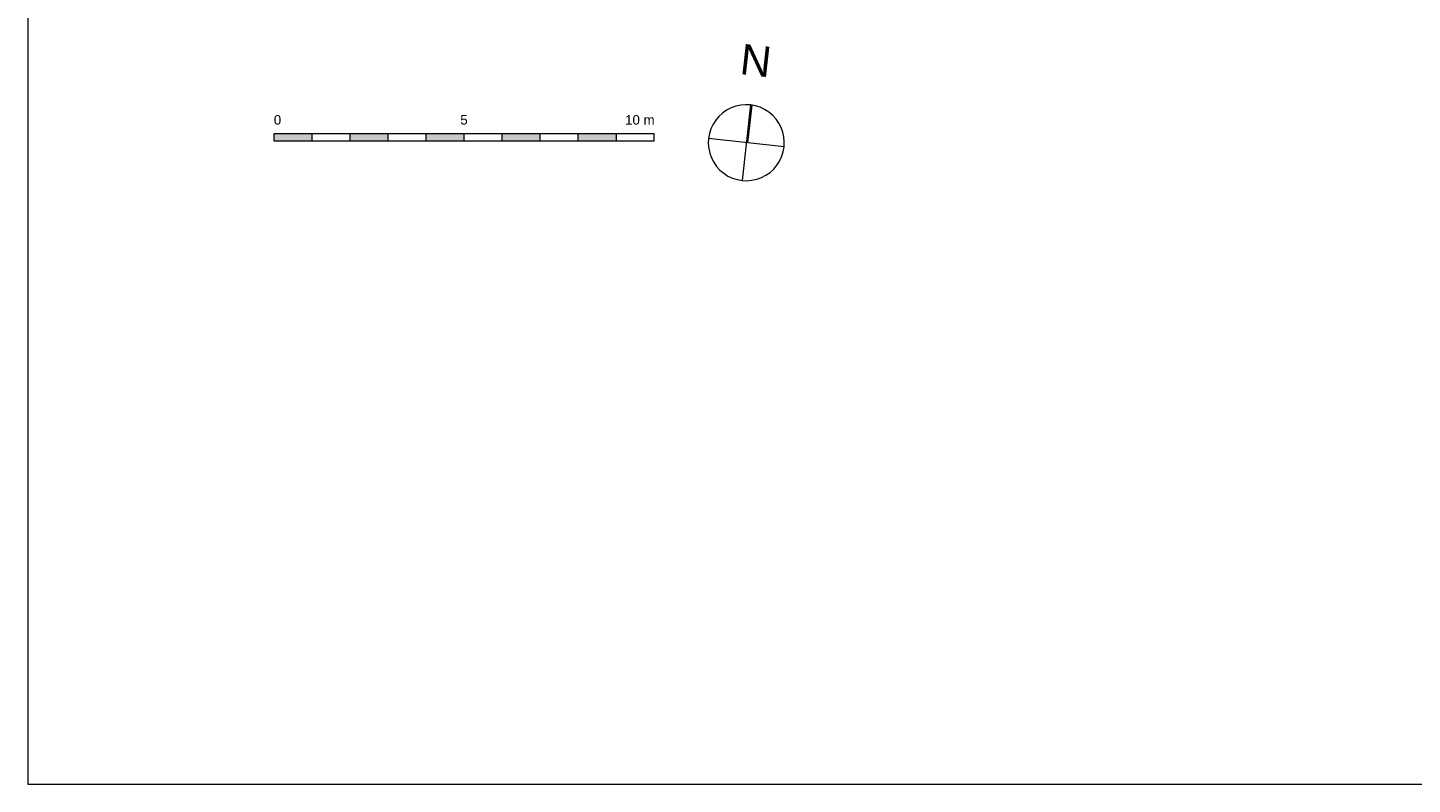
# Model space of a CAD drawing. Header units: millimetres. Extents: x 10 to 584, y 10 to 831.
# Tile 1 of 61: x 10 to 374, y 10 to 209. Entities that reach past the tile are written whole.
import ezdxf
from ezdxf.xclip import XClip

# ---------------------------------------------------------------- set-up
doc = ezdxf.new("R2010")
doc.units = ezdxf.units.MM
doc.header["$MEASUREMENT"] = 0
doc.header["$XCLIPFRAME"] = 0
doc.layers.add('A Stramien', color=7, linetype='Continuous')
doc.layers.add('A Stramien 2D arcering', color=7, linetype='Continuous')
doc.styles.add('GENERATED_STYLE_1', font='txt')

# ---------------------------------------------------------------- blocks, each defined once
blk = doc.blocks.new('Drawing_2_2', base_point=(78, 259.19))
at = {"layer": 'A Stramien 2D arcering', "linetype": 'Continuous', "lineweight": 0, "true_color": 0x000000}
for points in [[(84.73, 180.96), (74.73, 180.96), (74.73, 179.14), (84.73, 179.14)], [(104.73, 180.96), (94.73, 180.96), (94.73, 179.14), (104.73, 179.14)], [(124.73, 180.96), (114.73, 180.96), (114.73, 179.14), (124.73, 179.14)], [(144.73, 180.96), (134.73, 180.96), (134.73, 179.14), (144.73, 179.14)], [(164.73, 180.96), (154.73, 180.96), (154.73, 179.14), (164.73, 179.14)]]:
    blk.add_hatch(color=18, dxfattribs=at).paths.add_polyline_path(points)
at = {"layer": 'A Stramien', "color": 3, "linetype": 'Continuous', "lineweight": 0}
for p, q in [((200.12, 188.59), (197.88, 168.72)), ((199.44, 178.6), (200.56, 188.53)), ((208.93, 177.53), (189.06, 179.77))]:
    blk.add_line(p, q, dxfattribs=at)
at = {"layer": 'A Stramien', "color": 2, "linetype": 'Continuous', "lineweight": 0}
for p, q in [((174.73, 180.96), (74.73, 180.96)), ((74.73, 180.96), (74.73, 179.14)), ((74.73, 179.14), (174.73, 179.14)), ((84.73, 180.96), (84.73, 179.14)), ((94.73, 180.96), (94.73, 179.14)), ((104.73, 180.96), (104.73, 179.14)), ((114.73, 180.96), (114.73, 179.14)), ((124.73, 180.96), (124.73, 179.14)), ((134.73, 180.96), (134.73, 179.14)), ((144.73, 180.96), (144.73, 179.14)), ((154.73, 180.96), (154.73, 179.14)), ((164.73, 180.96), (164.73, 179.14)), ((174.73, 179.14), (174.73, 180.96))]:
    blk.add_line(p, q, dxfattribs=at)
at = {"layer": 'A Stramien', "color": 3, "linetype": 'Continuous', "lineweight": 0, "flags": 128}
blk.add_lwpolyline([(208.93, 177.53, 1), (189.06, 179.77, 1)], format="xyb", close=True, dxfattribs=at)
at = {"layer": 'A Stramien', "color": 3, "linetype": 'Continuous', "lineweight": 0, "insert": (197.06, 196.73), "char_height": 8, "attachment_point": 7, "rotation": 353.5713, "style": 'GENERATED_STYLE_1'}
blk.add_mtext('\\A1;{\\pql;\\fArial|b0|i0|c0|p38;N}', dxfattribs=at)
at = {"layer": 'A Stramien', "color": 9, "linetype": 'Continuous', "lineweight": 0, "char_height": 2.5, "attachment_point": 7, "style": 'GENERATED_STYLE_1'}
for s, insert in [('\\A1;{\\pql;\\fArial|b0|i0|c0|p38;0}', (74.73, 183.37)), ('\\A1;{\\pql;\\fArial|b0|i0|c0|p38;5}', (123.78, 183.37)), ('\\A1;{\\pql;\\fArial|b0|i0|c0|p38;10 m}', (167.12, 183.37))]:
    blk.add_mtext(s, dxfattribs=dict(at, insert=insert))

msp = doc.modelspace()

# ---------------------------------------------------------------- linework, layer by layer
at = {"color": 1, "linetype": 'Continuous', "lineweight": 0, "flags": 128}
msp.add_lwpolyline([(10, 10), (584, 10), (584, 831), (10, 831)], close=True, dxfattribs=at)

# ---------------------------------------------------------------- next in the draw order: block references
at = {"color": 4, "linetype": 'Continuous', "lineweight": 0}
ref = msp.add_blockref('Drawing_2_2', (78, 259.19), dxfattribs=at)
XClip(ref).set_block_clipping_path([(30, 141.736842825), (586.5626696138, 807.8168177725)])

doc.saveas('drawing.dxf')
